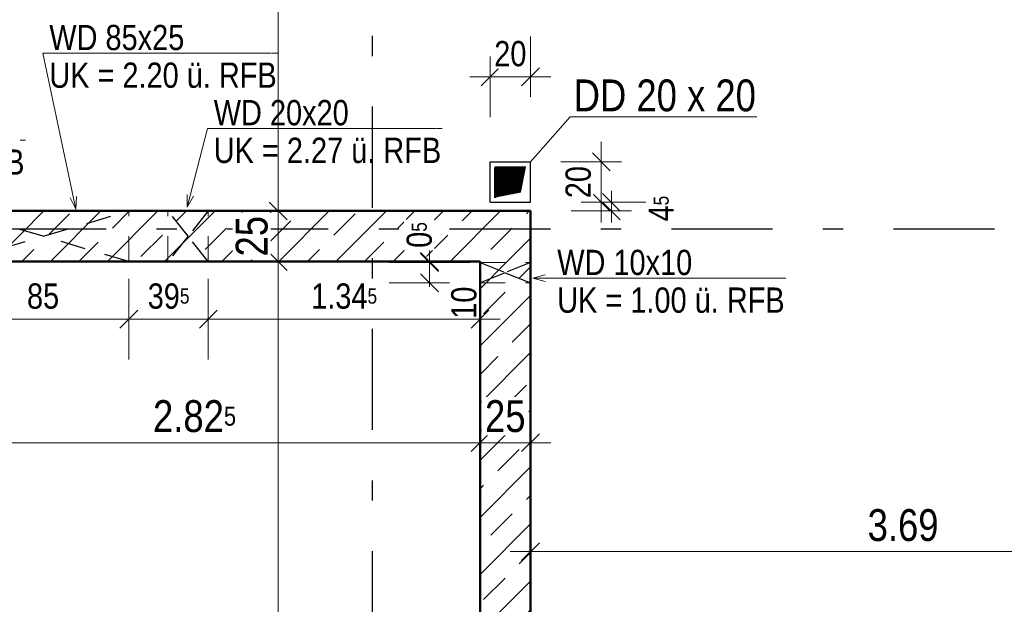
# Model space of a CAD drawing. Header units: millimetres. Extents: x -13 to 146, y -13 to 60.
# Tile 77 of 170: x 17.82 to 22.7, y 22.64 to 25.53. Entities that reach past the tile are written whole.
import ezdxf

# ---------------------------------------------------------------- set-up
doc = ezdxf.new("R2010")
doc.units = ezdxf.units.MM
doc.linetypes.add('DASHDOTX2', pattern=[2, 1, -0.5, 0, -0.5])
doc.linetypes.add('HIDDEN', pattern=[0.375, 0.25, -0.125])
for name, color, linetype, lineweight in [('Achsen', 7, 'Continuous', 20), ('Schraffuren', 7, 'Continuous', 20), ('Texte', 7, 'Continuous', 20), ('WPG_Lüftung Durchbrüche', 7, 'Continuous', 20)]:
    doc.layers.add(name, color=color, linetype=linetype, lineweight=lineweight)
doc.styles.add('Arial Narrow', font='ARIALN.TTF')
doc.dimstyles.new('Arch_Strakon_dimstyle', dxfattribs={"dimtxt": 11.25, "dimasz": 1, "dimexe": 1.25, "dimexo": 0.0625, "dimgap": 1, "dimtad": 0, "dimdec": 5, "dimzin": 12, "dimdsep": 46, "dimtxsty": 'Arial Narrow', "dimblk": 'Arrowhead_Tick', "dimsah": 1, "dimcen": 0, "dimse1": 1, "dimse2": 1, "dimclrd": 6, "dimclrt": 3, "dimazin": 0, "dimtfac": 1, "dimtdec": 4, "dimtmove": 0, "dimatfit": 3, "dimldrblk": 'NONE', "dimfxl": 1, "dimtvp": 1, "dimtolj": 1, "dimtzin": 0, "dimlwd": 13, "dimarcsym": 2})
pattern_1 = [(45, (0, 0), (-0.1414214, 0.1414214), [0.15, -0.1]), (45, (-0.07071, 0.07071), (-0.1414214, 0.1414214), [])]

# ---------------------------------------------------------------- blocks, each defined once
blk = doc.blocks.new('Arrowhead_Tick')
at = {"color": 0, "linetype": 'Continuous', "lineweight": -2}
for p, q in [((0, 20), (0, -10)), ((-1, 0), (0, 0)), ((10, 0), (0, 0))]:
    blk.add_line(p, q, dxfattribs=at)
at = {"color": 2, "linetype": 'Continuous', "lineweight": 35}
blk.add_line((4.42, 4.42), (-4.42, -4.42), dxfattribs=at)
blk = doc.blocks.new('*D346')
at = {"color": 6, "linetype": 'Continuous', "lineweight": 13}
blk.add_line((17.2821, 23.4389), (20.0895, 23.4389), dxfattribs=at)
at = {"layer": 'Defpoints', "color": 0}
for p in [(17.2721, 24.3357), (20.0995, 24.3357), (20.0995, 23.4389)]:
    blk.add_point(p, dxfattribs=at)
at = {"color": 6, "lineweight": 13, "xscale": 0.01, "yscale": 0.01, "zscale": 0.01}
blk.add_blockref('Arrowhead_Tick', (20.0995, 23.4389), dxfattribs=at)
at = {"color": 6, "lineweight": 13, "xscale": 0.01, "yscale": 0.01, "zscale": 0.01, "rotation": 180}
blk.add_blockref('Arrowhead_Tick', (17.2721, 23.4389), dxfattribs=at)
at = {"color": 2, "lineweight": 35, "insert": (18.6858, 23.5693), "char_height": 0.1575, "attachment_point": 5, "style": 'Arial Narrow', "bg_fill": 3, "box_fill_scale": 1.1, "bg_fill_color": 256, "bg_fill_true_color": 13158600, "bg_fill_transparency": 0}
blk.add_mtext('\\A1;2.82{\\A1;\\H.6x;\\S5;}', dxfattribs=at)
blk = doc.blocks.new('_None')
blk = doc.blocks.new('*D347')
at = {"color": 6, "linetype": 'Continuous', "lineweight": 13}
blk.add_line((20.1095, 23.4389), (20.3395, 23.4389), dxfattribs=at)
at = {"layer": 'Defpoints', "color": 0}
for p in [(20.3495, 24.5857), (20.0995, 24.3357), (20.3495, 23.4389)]:
    blk.add_point(p, dxfattribs=at)
at = {"color": 6, "lineweight": 13, "xscale": 0.01, "yscale": 0.01, "zscale": 0.01}
blk.add_blockref('Arrowhead_Tick', (20.3495, 23.4389), dxfattribs=at)
at = {"color": 6, "lineweight": 13, "xscale": 0.01, "yscale": 0.01, "zscale": 0.01, "rotation": 180}
blk.add_blockref('Arrowhead_Tick', (20.0995, 23.4389), dxfattribs=at)
at = {"color": 2, "lineweight": 35, "insert": (20.2245, 23.5693), "char_height": 0.1575, "attachment_point": 5, "style": 'Arial Narrow', "bg_fill": 3, "box_fill_scale": 1.1, "bg_fill_color": 256, "bg_fill_true_color": 13158600, "bg_fill_transparency": 0}
blk.add_mtext('\\A1;25', dxfattribs=at)
blk = doc.blocks.new('*D348')
at = {"color": 6, "linetype": 'Continuous', "lineweight": 13}
blk.add_line((20.3595, 22.8996), (24.0292, 22.8996), dxfattribs=at)
at = {"layer": 'Defpoints', "color": 0}
for p in [(20.3495, 24.5857), (24.0392, 22.8996), (24.0392, 20.3481)]:
    blk.add_point(p, dxfattribs=at)
at = {"color": 6, "lineweight": 13, "xscale": 0.01, "yscale": 0.01, "zscale": 0.01}
blk.add_blockref('Arrowhead_Tick', (24.0392, 22.8996), dxfattribs=at)
at = {"color": 6, "lineweight": 13, "xscale": 0.01, "yscale": 0.01, "zscale": 0.01, "rotation": 180}
blk.add_blockref('Arrowhead_Tick', (20.3495, 22.8996), dxfattribs=at)
at = {"color": 2, "lineweight": 35, "insert": (22.1944, 23.03), "char_height": 0.1575, "attachment_point": 5, "style": 'Arial Narrow', "bg_fill": 3, "box_fill_scale": 1.1, "bg_fill_color": 256, "bg_fill_true_color": 13158600, "bg_fill_transparency": 0}
blk.add_mtext('\\A1;3.69', dxfattribs=at)
blk = doc.blocks.new('*D380')
at = {"color": 6, "linetype": 'Continuous', "lineweight": 13}
blk.add_line((19.1, 20.3581), (19.1, 24.3257), dxfattribs=at)
at = {"layer": 'Defpoints', "color": 0}
for p in [(14.5496, 24.3357), (19.1, 24.3357), (14.5496, 20.3481)]:
    blk.add_point(p, dxfattribs=at)
at = {"color": 6, "lineweight": 13, "xscale": 0.01, "yscale": 0.01, "zscale": 0.01}
for p, rotation in [((19.1, 24.3357), 90), ((19.1, 20.3481), 270)]:
    blk.add_blockref('Arrowhead_Tick', p, dxfattribs=dict(at, rotation=rotation))
at = {"color": 2, "lineweight": 35, "insert": (18.9696, 22.3419), "char_height": 0.1575, "attachment_point": 5, "rotation": 90, "style": 'Arial Narrow', "bg_fill": 3, "box_fill_scale": 1.1, "bg_fill_color": 256, "bg_fill_true_color": 13158600, "bg_fill_transparency": 0}
blk.add_mtext('\\A1;3.99', dxfattribs=at)
blk = doc.blocks.new('*D381')
at = {"color": 6, "linetype": 'Continuous', "lineweight": 13}
blk.add_line((19.1, 24.3457), (19.1, 24.5757), dxfattribs=at)
at = {"layer": 'Defpoints', "color": 0}
for p in [(14.5496, 24.5857), (19.1, 24.5857), (14.5496, 24.3357)]:
    blk.add_point(p, dxfattribs=at)
at = {"color": 6, "lineweight": 13, "xscale": 0.01, "yscale": 0.01, "zscale": 0.01}
for p, rotation in [((19.1, 24.5857), 90), ((19.1, 24.3357), 270)]:
    blk.add_blockref('Arrowhead_Tick', p, dxfattribs=dict(at, rotation=rotation))
at = {"color": 2, "lineweight": 35, "insert": (18.9696, 24.4607), "char_height": 0.1575, "attachment_point": 5, "rotation": 90, "style": 'Arial Narrow', "bg_fill": 3, "box_fill_scale": 1.1, "bg_fill_color": 256, "bg_fill_true_color": 13158600, "bg_fill_transparency": 0}
blk.add_mtext('\\A1;25', dxfattribs=at)
blk = doc.blocks.new('*D382')
at = {"color": 6, "linetype": 'Continuous', "lineweight": 13}
blk.add_line((19.1, 24.5957), (19.1, 29.3653), dxfattribs=at)
at = {"layer": 'Defpoints', "color": 0}
for p in [(14.5496, 29.3753), (19.1, 29.3753), (14.5496, 24.5857)]:
    blk.add_point(p, dxfattribs=at)
at = {"color": 6, "lineweight": 13, "xscale": 0.01, "yscale": 0.01, "zscale": 0.01}
for p, rotation in [((19.1, 29.3753), 90), ((19.1, 24.5857), 270)]:
    blk.add_blockref('Arrowhead_Tick', p, dxfattribs=dict(at, rotation=rotation))
at = {"color": 2, "lineweight": 35, "insert": (18.9696, 26.9805), "char_height": 0.1575, "attachment_point": 5, "rotation": 90, "style": 'Arial Narrow', "bg_fill": 3, "box_fill_scale": 1.1, "bg_fill_color": 256, "bg_fill_true_color": 13158600, "bg_fill_transparency": 0}
blk.add_mtext('\\A1;4.79', dxfattribs=at)
blk = doc.blocks.new('*D449')
at = {"color": 6, "linetype": 'Continuous', "lineweight": 13}
for p, q in [((20.75, 24.6386), (20.75, 24.6486)), ((20.75, 24.5857), (20.75, 24.6286)), ((20.75, 24.5757), (20.75, 24.5657))]:
    blk.add_line(p, q, dxfattribs=at)
at = {"layer": 'Defpoints', "color": 0}
for p in [(20.3495, 24.6286), (20.75, 24.6286), (20.3495, 24.5857)]:
    blk.add_point(p, dxfattribs=at)
at = {"color": 6, "lineweight": 13, "xscale": 0.01, "yscale": 0.01, "zscale": 0.01}
for p, rotation in [((20.75, 24.5857), 90), ((20.75, 24.6286), 270)]:
    blk.add_blockref('Arrowhead_Tick', p, dxfattribs=dict(at, rotation=rotation))
at = {"color": 3, "lineweight": 35, "insert": (20.9968, 24.5974), "char_height": 0.125, "attachment_point": 5, "rotation": 90, "style": 'Arial Narrow', "bg_fill": 3, "box_fill_scale": 1.1, "bg_fill_color": 256, "bg_fill_true_color": 13158600, "bg_fill_transparency": 0}
blk.add_mtext('\\A1;4{\\A1;\\H.6x;\\S5;}', dxfattribs=at)
blk = doc.blocks.new('*D450')
at = {"color": 6, "linetype": 'Continuous', "lineweight": 13}
blk.add_line((20.7, 24.6386), (20.7, 24.8186), dxfattribs=at)
at = {"layer": 'Defpoints', "color": 0}
for p in [(20.3495, 24.8286), (20.7, 24.8286), (20.3495, 24.6286)]:
    blk.add_point(p, dxfattribs=at)
at = {"color": 6, "lineweight": 13, "xscale": 0.01, "yscale": 0.01, "zscale": 0.01}
for p, rotation in [((20.7, 24.8286), 90), ((20.7, 24.6286), 270)]:
    blk.add_blockref('Arrowhead_Tick', p, dxfattribs=dict(at, rotation=rotation))
at = {"color": 3, "lineweight": 35, "insert": (20.5862, 24.7286), "char_height": 0.125, "attachment_point": 5, "rotation": 90, "style": 'Arial Narrow', "bg_fill": 3, "box_fill_scale": 1.1, "bg_fill_color": 256, "bg_fill_true_color": 13158600, "bg_fill_transparency": 0}
blk.add_mtext('\\A1;20', dxfattribs=at)
blk = doc.blocks.new('*D451')
at = {"color": 6, "linetype": 'Continuous', "lineweight": 13}
blk.add_line((20.1595, 25.25), (20.3395, 25.25), dxfattribs=at)
at = {"layer": 'Defpoints', "color": 0}
for p in [(20.3495, 25.25), (20.1495, 24.8286), (20.3495, 24.6286)]:
    blk.add_point(p, dxfattribs=at)
at = {"color": 6, "lineweight": 13, "xscale": 0.01, "yscale": 0.01, "zscale": 0.01}
blk.add_blockref('Arrowhead_Tick', (20.3495, 25.25), dxfattribs=at)
at = {"color": 6, "lineweight": 13, "xscale": 0.01, "yscale": 0.01, "zscale": 0.01, "rotation": 180}
blk.add_blockref('Arrowhead_Tick', (20.1495, 25.25), dxfattribs=at)
at = {"color": 3, "lineweight": 35, "insert": (20.2495, 25.3638), "char_height": 0.125, "attachment_point": 5, "style": 'Arial Narrow', "bg_fill": 3, "box_fill_scale": 1.1, "bg_fill_color": 256, "bg_fill_true_color": 13158600, "bg_fill_transparency": 0}
blk.add_mtext('\\A1;20', dxfattribs=at)
blk = doc.blocks.new('*D542')
at = {"layer": 'Defpoints', "color": 0}
for p in [(19.8491, 24.3304), (20.0995, 24.3304)]:
    blk.add_point(p, dxfattribs=at)
at = {"layer": 'WPG_Lüftung Durchbrüche', "color": 6, "linetype": 'Continuous', "lineweight": 13}
for p, q in [((19.8491, 24.3404), (19.8491, 24.3504)), ((19.8491, 24.2304), (19.8491, 24.3304)), ((19.8491, 24.2204), (19.8491, 24.2104))]:
    blk.add_line(p, q, dxfattribs=at)
at = {"layer": 'WPG_Lüftung Durchbrüche', "color": 6, "lineweight": 13, "xscale": 0.01, "yscale": 0.01, "zscale": 0.01}
for p, rotation in [((19.8491, 24.2304), 90), ((19.8491, 24.3304), 270)]:
    blk.add_blockref('Arrowhead_Tick', p, dxfattribs=dict(at, rotation=rotation))
at = {"layer": 'WPG_Lüftung Durchbrüche', "color": 3, "lineweight": 35, "insert": (20.02, 24.1318), "char_height": 0.125, "attachment_point": 5, "rotation": 90, "style": 'Arial Narrow', "bg_fill": 3, "box_fill_scale": 1.1, "bg_fill_color": 256, "bg_fill_true_color": 13158600, "bg_fill_transparency": 0}
blk.add_mtext('\\A1;10', dxfattribs=at)
at = {"layer": 'Defpoints', "color": 0}
blk.add_point((20.0995, 24.2304), dxfattribs=at)
blk = doc.blocks.new('*D543')
at = {"layer": 'Defpoints', "color": 0}
for p in [(20.0995, 24.3357), (20.0995, 24.3304)]:
    blk.add_point(p, dxfattribs=at)
at = {"layer": 'WPG_Lüftung Durchbrüche', "color": 6, "linetype": 'Continuous', "lineweight": 13}
for p, q in [((19.8491, 24.3457), (19.8491, 24.3557)), ((19.8491, 24.3304), (19.8491, 24.3357)), ((19.8491, 24.3204), (19.8491, 24.3104))]:
    blk.add_line(p, q, dxfattribs=at)
at = {"layer": 'WPG_Lüftung Durchbrüche', "color": 6, "lineweight": 13, "xscale": 0.01, "yscale": 0.01, "zscale": 0.01}
for p, rotation in [((19.8491, 24.3304), 90), ((19.8491, 24.3357), 270)]:
    blk.add_blockref('Arrowhead_Tick', p, dxfattribs=dict(at, rotation=rotation))
at = {"layer": 'WPG_Lüftung Durchbrüche', "color": 3, "lineweight": 35, "insert": (19.7991, 24.4671), "char_height": 0.125, "attachment_point": 5, "rotation": 90, "style": 'Arial Narrow', "bg_fill": 3, "box_fill_scale": 1.1, "bg_fill_color": 256, "bg_fill_true_color": 13158600, "bg_fill_transparency": 0}
blk.add_mtext('\\A1;0{\\A1;\\H.6x;\\S5;}', dxfattribs=at)
at = {"layer": 'Defpoints', "color": 0}
blk.add_point((19.8491, 24.3357), dxfattribs=at)
blk = doc.blocks.new('*D551')
at = {"layer": 'Defpoints', "color": 0}
for p in [(17.5108, 24.3357), (18.3608, 24.3357), (18.3608, 24.05)]:
    blk.add_point(p, dxfattribs=at)
at = {"layer": 'WPG_Lüftung Durchbrüche', "color": 6, "linetype": 'Continuous', "lineweight": 13}
blk.add_line((17.5208, 24.05), (18.3508, 24.05), dxfattribs=at)
at = {"layer": 'WPG_Lüftung Durchbrüche', "color": 6, "lineweight": 13, "xscale": 0.01, "yscale": 0.01, "zscale": 0.01}
blk.add_blockref('Arrowhead_Tick', (18.3608, 24.05), dxfattribs=at)
at = {"layer": 'WPG_Lüftung Durchbrüche', "color": 6, "lineweight": 13, "xscale": 0.01, "yscale": 0.01, "zscale": 0.01, "rotation": 180}
blk.add_blockref('Arrowhead_Tick', (17.5108, 24.05), dxfattribs=at)
at = {"layer": 'WPG_Lüftung Durchbrüche', "color": 3, "lineweight": 35, "insert": (17.9358, 24.1638), "char_height": 0.125, "attachment_point": 5, "style": 'Arial Narrow', "bg_fill": 3, "box_fill_scale": 1.1, "bg_fill_color": 256, "bg_fill_true_color": 13158600, "bg_fill_transparency": 0}
blk.add_mtext('\\A1;85', dxfattribs=at)
blk = doc.blocks.new('*D552')
at = {"layer": 'Defpoints', "color": 0}
for p in [(18.3608, 24.3357), (18.754, 24.3357)]:
    blk.add_point(p, dxfattribs=at)
at = {"layer": 'WPG_Lüftung Durchbrüche', "color": 6, "linetype": 'Continuous', "lineweight": 13}
blk.add_line((18.3708, 24.05), (18.744, 24.05), dxfattribs=at)
at = {"layer": 'WPG_Lüftung Durchbrüche', "color": 6, "lineweight": 13, "xscale": 0.01, "yscale": 0.01, "zscale": 0.01}
blk.add_blockref('Arrowhead_Tick', (18.754, 24.05), dxfattribs=at)
at = {"layer": 'WPG_Lüftung Durchbrüche', "color": 6, "lineweight": 13, "xscale": 0.01, "yscale": 0.01, "zscale": 0.01, "rotation": 180}
blk.add_blockref('Arrowhead_Tick', (18.3608, 24.05), dxfattribs=at)
at = {"layer": 'WPG_Lüftung Durchbrüche', "color": 3, "lineweight": 35, "insert": (18.5574, 24.1638), "char_height": 0.125, "attachment_point": 5, "style": 'Arial Narrow', "bg_fill": 3, "box_fill_scale": 1.1, "bg_fill_color": 256, "bg_fill_true_color": 13158600, "bg_fill_transparency": 0}
blk.add_mtext('\\A1;39{\\A1;\\H.6x;\\S5;}', dxfattribs=at)
at = {"layer": 'Defpoints', "color": 0}
blk.add_point((18.754, 24.05), dxfattribs=at)
blk = doc.blocks.new('*D553')
at = {"layer": 'Defpoints', "color": 0}
for p in [(18.754, 24.3357), (20.0995, 24.3357), (20.0995, 24.05)]:
    blk.add_point(p, dxfattribs=at)
at = {"layer": 'WPG_Lüftung Durchbrüche', "color": 6, "linetype": 'Continuous', "lineweight": 13}
blk.add_line((18.764, 24.05), (20.0895, 24.05), dxfattribs=at)
at = {"layer": 'WPG_Lüftung Durchbrüche', "color": 6, "lineweight": 13, "xscale": 0.01, "yscale": 0.01, "zscale": 0.01}
blk.add_blockref('Arrowhead_Tick', (20.0995, 24.05), dxfattribs=at)
at = {"layer": 'WPG_Lüftung Durchbrüche', "color": 6, "lineweight": 13, "xscale": 0.01, "yscale": 0.01, "zscale": 0.01, "rotation": 180}
blk.add_blockref('Arrowhead_Tick', (18.754, 24.05), dxfattribs=at)
at = {"layer": 'WPG_Lüftung Durchbrüche', "color": 3, "lineweight": 35, "insert": (19.4268, 24.1638), "char_height": 0.125, "attachment_point": 5, "style": 'Arial Narrow', "bg_fill": 3, "box_fill_scale": 1.1, "bg_fill_color": 256, "bg_fill_true_color": 13158600, "bg_fill_transparency": 0}
blk.add_mtext('\\A1;1.34{\\A1;\\H.6x;\\S5;}', dxfattribs=at)

msp = doc.modelspace()

# ---------------------------------------------------------------- hatches: boundary and pattern name
at = {"lineweight": 13}
h = msp.add_hatch(dxfattribs=at)
h.set_pattern_fill('Mau', color=6, scale=0.01, angle=45, style=0, pattern_type=2)
h.set_pattern_definition([(45, (0, 0), (-0.0036769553, 0.0036769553), [])])
h.paths.add_polyline_path([(20.174547, 24.653623), (20.299547, 24.678623), (20.324547, 24.803623), (20.174547, 24.803623)])
at = {"layer": 'Schraffuren', "lineweight": 13}
h = msp.add_hatch(dxfattribs=at)
h.set_pattern_fill('bB', color=6, scale=0.01, angle=45, style=0, pattern_type=2)
h.set_pattern_definition(pattern_1)
h.paths.add_polyline_path([(20.349547, 24.335743), (17.272102, 24.335743), (17.272102, 24.585743), (20.349547, 24.585743)])
h = msp.add_hatch(dxfattribs=at)
h.set_pattern_fill('bB', color=6, scale=0.01, angle=45, style=0, pattern_type=2)
h.set_pattern_definition(pattern_1)
h.paths.add_polyline_path([(20.349547, 24.335743), (20.349547, 20.34809), (20.099547, 20.34809), (20.099547, 24.335743)])

# ---------------------------------------------------------------- linework, layer by layer
at = {"color": 5, "linetype": 'Continuous', "lineweight": 18}
for q in [(20.349547, 24.828623), (21.470297, 25.051037)]:
    msp.add_line((20.546339, 25.051037), q, dxfattribs=at)
at = {"color": 6, "linetype": 'Continuous', "lineweight": 13}
for p, q in [((20.174547, 24.653623), (20.174547, 24.803623)), ((20.174547, 24.803623), (20.324547, 24.803623)), ((20.299547, 24.678623), (20.324547, 24.803623)), ((20.174547, 24.653623), (20.299547, 24.678623))]:
    msp.add_line(p, q, dxfattribs=at)
at = {"color": 4, "linetype": 'Continuous', "lineweight": 50}
for p, q in [((20.174947, 24.651259), (20.174947, 24.801259)), ((20.174947, 24.801259), (20.324947, 24.801259))]:
    msp.add_line(p, q, dxfattribs=at)
at = {"layer": 'Achsen', "color": 3, "linetype": 'DASHDOTX2', "lineweight": 25, "ltscale": 0.5}
for p, q in [((19.564631, 39.402162), (19.564631, 18.364611)), ((3.447631, 24.49799), (49.122527, 24.49799))]:
    msp.add_line(p, q, dxfattribs=at)
at = {"layer": 'Texte', "color": 5, "linetype": 'Continuous', "lineweight": 18}
for p, q in [((19.09789, 25.366812), (19.070806, 25.366812)), ((19.91225, 24.994771), (19.885166, 24.994771)), ((17.848907, 24.936547), (17.821824, 24.936547)), ((20.361544, 24.253355), (20.421544, 24.269432)), ((21.613064, 24.253355), (20.361544, 24.253355)), ((20.421544, 24.237278), (20.361544, 24.253355)), ((21.613064, 24.253355), (21.58598, 24.253355))]:
    msp.add_line(p, q, dxfattribs=at)
at = {"layer": 'WPG_Lüftung Durchbrüche', "color": 5, "linetype": 'Continuous', "lineweight": 18}
for p, q in [((19.067154, 25.366812), (17.935334, 25.366812)), ((17.935334, 25.366812), (18.09728, 24.594609)), ((18.749694, 24.994771), (18.649822, 24.604752)), ((19.881514, 24.994771), (18.749694, 24.994771)), ((18.09728, 24.594609), (18.06923, 24.650031)), ((18.100699, 24.656631), (18.09728, 24.594609)), ((18.649822, 24.604752), (18.649131, 24.666865)), ((18.68028, 24.658889), (18.649822, 24.604752))]:
    msp.add_line(p, q, dxfattribs=at)

# ---------------------------------------------------------------- texts
at = {"color": 2, "lineweight": 35, "style": 'Arial Narrow'}
msp.add_text('DD 20 x 20', height=0.1575, dxfattribs=at).set_placement((20.563241, 25.079207))

# ---------------------------------------------------------------- next in the draw order: dimensions: what is measured, and where the dimension line sits
at = {"lineweight": 35}
dim = msp.add_linear_dim(base=(20.099547, 23.438922), p1=(17.272102, 24.335743), p2=(20.099547, 24.335743), text='2.82{\\A1;\\H.6x;\\S5;}', dimstyle='Arch_Strakon_dimstyle', override={"dimscale": 0.01, "dimtxt": 15.75, "dimasz": 1, "dimgap": 5, "dimtad": 1, "dimjust": 0, "dimtih": 0, "dimtoh": 0, "dimdec": 5, "dimdsep": 46, "dimtxsty": 'Arial Narrow', "dimclrd": 6, "dimclrt": 2, "dimtix": 1, "dimtofl": 255, "dimtmove": 0, "dimatfit": 2, "dimfxl": 0, "dimfxlon": 0, "dimtvp": 31.746032, "dimtfill": 1, "dimtfillclr": 7, "dimlwd": 13}, dxfattribs=at)
dim.commit()
dim.dimension.update_dxf_attribs({"geometry": '*D346', "text_midpoint": (18.685825, 23.438922), "dimtype": 160})

# ---------------------------------------------------------------- next in the draw order: dimensions: what is measured, and where the dimension line sits
dim = msp.add_linear_dim(base=(20.349547, 23.438922), p1=(20.099547, 24.335743), p2=(20.349547, 24.585743), text='25', dimstyle='Arch_Strakon_dimstyle', override={"dimscale": 0.01, "dimtxt": 15.75, "dimasz": 1, "dimgap": 5, "dimtad": 1, "dimjust": 0, "dimtih": 0, "dimtoh": 0, "dimdec": 5, "dimdsep": 46, "dimtxsty": 'Arial Narrow', "dimclrd": 6, "dimclrt": 2, "dimtix": 1, "dimtofl": 255, "dimtmove": 0, "dimatfit": 2, "dimfxl": 0, "dimfxlon": 0, "dimtvp": 31.746032, "dimtfill": 1, "dimtfillclr": 7, "dimlwd": 13}, dxfattribs=at)
dim.commit()
dim.dimension.update_dxf_attribs({"geometry": '*D347', "text_midpoint": (20.224547, 23.438922), "dimtype": 160})
dim = msp.add_linear_dim(base=(19.1, 24.335743), p1=(14.549642, 20.34809), p2=(14.549642, 24.335743), angle=90, text='3.99', dimstyle='Arch_Strakon_dimstyle', override={"dimscale": 0.01, "dimtxt": 15.75, "dimasz": 1, "dimgap": 5, "dimtad": 1, "dimjust": 0, "dimtih": 0, "dimtoh": 0, "dimdec": 5, "dimdsep": 46, "dimtxsty": 'Arial Narrow', "dimclrd": 6, "dimclrt": 2, "dimtix": 1, "dimtofl": 255, "dimtmove": 0, "dimatfit": 2, "dimfxl": 0, "dimfxlon": 0, "dimtvp": 31.746032, "dimtfill": 1, "dimtfillclr": 7, "dimlwd": 13}, dxfattribs=at)
dim.commit()
dim.dimension.update_dxf_attribs({"geometry": '*D380', "text_midpoint": (19.1, 22.341916), "dimtype": 160})

# ---------------------------------------------------------------- next in the draw order: dimensions: what is measured, and where the dimension line sits
dim = msp.add_linear_dim(base=(19.1, 24.585743), p1=(14.549642, 24.335743), p2=(14.549642, 24.585743), angle=90, text='25', dimstyle='Arch_Strakon_dimstyle', override={"dimscale": 0.01, "dimtxt": 15.75, "dimasz": 1, "dimgap": 5, "dimtad": 1, "dimjust": 0, "dimtih": 0, "dimtoh": 0, "dimdec": 5, "dimdsep": 46, "dimtxsty": 'Arial Narrow', "dimclrd": 6, "dimclrt": 2, "dimtix": 1, "dimtofl": 255, "dimtmove": 0, "dimatfit": 2, "dimfxl": 0, "dimfxlon": 0, "dimtvp": 31.746032, "dimtfill": 1, "dimtfillclr": 7, "dimlwd": 13}, dxfattribs=at)
dim.commit()
dim.dimension.update_dxf_attribs({"geometry": '*D381', "text_midpoint": (19.1, 24.460743), "dimtype": 160})
dim = msp.add_linear_dim(base=(24.039235, 22.89956), p1=(20.349547, 24.585743), p2=(24.039235, 20.34809), text='3.69', dimstyle='Arch_Strakon_dimstyle', override={"dimscale": 0.01, "dimtxt": 15.75, "dimasz": 1, "dimgap": 5, "dimtad": 1, "dimjust": 0, "dimtih": 0, "dimtoh": 0, "dimdec": 5, "dimdsep": 46, "dimtxsty": 'Arial Narrow', "dimclrd": 6, "dimclrt": 2, "dimtix": 1, "dimtofl": 255, "dimtmove": 0, "dimatfit": 2, "dimfxl": 0, "dimfxlon": 0, "dimtvp": 31.746032, "dimtfill": 1, "dimtfillclr": 7, "dimlwd": 13}, dxfattribs=at)
dim.commit()
dim.dimension.update_dxf_attribs({"geometry": '*D348', "text_midpoint": (22.194391, 22.89956), "dimtype": 160})
at = {"layer": 'WPG_Lüftung Durchbrüche', "lineweight": 35}
dim = msp.add_linear_dim(base=(19.849104, 24.330393), p1=(20.099547, 24.230393), p2=(20.099547, 24.330393), angle=90, text='10', dimstyle='Arch_Strakon_dimstyle', override={"dimscale": 0.01, "dimtxt": 12.5, "dimasz": 1, "dimgap": 5, "dimtad": 0, "dimjust": 0, "dimtih": 0, "dimtoh": 0, "dimdec": 5, "dimdsep": 46, "dimtxsty": 'Arial Narrow', "dimclrd": 6, "dimclrt": 3, "dimtix": 0, "dimtofl": 255, "dimtmove": 2, "dimatfit": 2, "dimfxl": 0, "dimfxlon": 0, "dimtvp": 40, "dimtfill": 1, "dimtfillclr": 7, "dimlwd": 13}, dxfattribs=at)
dim.commit()
dim.dimension.update_dxf_attribs({"geometry": '*D542', "text_midpoint": (20.020023, 24.131778), "dimtype": 160})

# ---------------------------------------------------------------- next in the draw order: linework, layer by layer
at = {"color": 4, "linetype": 'Continuous', "lineweight": 50}
msp.add_line((20.349547, 20.34809), (20.349547, 24.335743), dxfattribs=at)
at = {"layer": 'Achsen', "color": 3, "linetype": 'HIDDEN', "lineweight": 25, "ltscale": 0.5}
for p, q in [((20.349547, 24.330393), (20.224547, 24.280393)), ((20.224547, 24.280393), (20.349547, 24.230393))]:
    msp.add_line(p, q, dxfattribs=at)

# ---------------------------------------------------------------- next in the draw order: texts
at = {"layer": 'Texte', "color": 3, "lineweight": 25, "style": 'Arial Narrow'}
msp.add_text('UK = 1.00 ü. RFB', height=0.125, dxfattribs=at).set_placement((20.481736, 24.08207))

# ---------------------------------------------------------------- next in the draw order: dimensions: what is measured, and where the dimension line sits
at = {"lineweight": 35}
for base, p1, p2, text, override, picture, middle in [((19.1, 29.37533), (14.549642, 24.585743), (14.549642, 29.37533), '4.79', {"dimscale": 0.01, "dimtxt": 15.75, "dimasz": 1, "dimgap": 5, "dimtad": 1, "dimjust": 0, "dimtih": 0, "dimtoh": 0, "dimdec": 5, "dimdsep": 46, "dimtxsty": 'Arial Narrow', "dimclrd": 6, "dimclrt": 2, "dimtix": 1, "dimtofl": 255, "dimtmove": 0, "dimatfit": 2, "dimfxl": 0, "dimfxlon": 0, "dimtvp": 31.746032, "dimtfill": 1, "dimtfillclr": 7, "dimlwd": 13}, '*D382', (19.1, 26.980536)), ((20.75, 24.628623), (20.349547, 24.585743), (20.349547, 24.628623), '4{\\A1;\\H.6x;\\S5;}', {"dimscale": 0.01, "dimtxt": 12.5, "dimasz": 1, "dimgap": 5, "dimtad": 0, "dimjust": 0, "dimtih": 0, "dimtoh": 0, "dimdec": 5, "dimdsep": 46, "dimtxsty": 'Arial Narrow', "dimclrd": 6, "dimclrt": 3, "dimtix": 0, "dimtofl": 255, "dimtmove": 2, "dimatfit": 2, "dimfxl": 0, "dimfxlon": 0, "dimtvp": 40, "dimtfill": 1, "dimtfillclr": 7, "dimlwd": 13}, '*D449', (20.996819, 24.597447))]:
    dim = msp.add_linear_dim(base=base, p1=p1, p2=p2, angle=90, text=text, dimstyle='Arch_Strakon_dimstyle', override=override, dxfattribs=at)
    dim.commit()
    dim.dimension.update_dxf_attribs({"geometry": picture, "text_midpoint": middle, "dimtype": 160})
at = {"layer": 'WPG_Lüftung Durchbrüche', "lineweight": 35}
dim = msp.add_linear_dim(base=(18.360802, 24.05), p1=(17.510802, 24.335743), p2=(18.360802, 24.335743), text='85', dimstyle='Arch_Strakon_dimstyle', override={"dimscale": 0.01, "dimtxt": 12.5, "dimasz": 1, "dimgap": 5, "dimtad": 1, "dimjust": 0, "dimtih": 0, "dimtoh": 0, "dimdec": 5, "dimdsep": 46, "dimtxsty": 'Arial Narrow', "dimclrd": 6, "dimclrt": 3, "dimtix": 1, "dimtofl": 255, "dimtmove": 0, "dimatfit": 2, "dimfxl": 0, "dimfxlon": 0, "dimtvp": 40, "dimtfill": 1, "dimtfillclr": 7, "dimlwd": 13}, dxfattribs=at)
dim.commit()
dim.dimension.update_dxf_attribs({"geometry": '*D551', "text_midpoint": (17.935802, 24.05), "dimtype": 160})

# ---------------------------------------------------------------- next in the draw order: linework, layer by layer
at = {"layer": 'Achsen', "color": 3, "linetype": 'HIDDEN', "lineweight": 25, "ltscale": 0.5}
for p, q in [((17.935802, 24.460743), (17.510802, 24.585743)), ((17.935802, 24.460743), (18.360802, 24.585743)), ((18.654004, 24.460743), (18.554004, 24.585743)), ((18.754004, 24.585743), (18.654004, 24.460743)), ((17.510802, 24.335743), (17.935802, 24.460743))]:
    msp.add_line(p, q, dxfattribs=at)

# ---------------------------------------------------------------- next in the draw order: texts
at = {"layer": 'Texte', "color": 3, "lineweight": 25, "style": 'Arial Narrow'}
for s, p in [('WD 85x25', (17.966562, 25.382016)), ('UK = 2.20 ü. RFB', (17.966562, 25.195527)), ('WD 20x20', (18.780922, 25.009975)), ('UK = 2.50 ü. RFB', (16.717579, 24.765262)), ('WD 10x10', (20.481736, 24.268559))]:
    msp.add_text(s, height=0.125, dxfattribs=at).set_placement(p)

# ---------------------------------------------------------------- next in the draw order: dimensions: what is measured, and where the dimension line sits
at = {"lineweight": 35}
dim = msp.add_linear_dim(base=(20.7, 24.828623), p1=(20.349547, 24.628623), p2=(20.349547, 24.828623), angle=90, text='20', dimstyle='Arch_Strakon_dimstyle', override={"dimscale": 0.01, "dimtxt": 12.5, "dimasz": 1, "dimgap": 5, "dimtad": 1, "dimjust": 0, "dimtih": 0, "dimtoh": 0, "dimdec": 5, "dimdsep": 46, "dimtxsty": 'Arial Narrow', "dimclrd": 6, "dimclrt": 3, "dimtix": 1, "dimtofl": 255, "dimtmove": 0, "dimatfit": 2, "dimfxl": 0, "dimfxlon": 0, "dimtvp": 40, "dimtfill": 1, "dimtfillclr": 7, "dimlwd": 13}, dxfattribs=at)
dim.commit()
dim.dimension.update_dxf_attribs({"geometry": '*D450', "text_midpoint": (20.7, 24.728623), "dimtype": 160})
at = {"layer": 'WPG_Lüftung Durchbrüche', "lineweight": 35}
dim = msp.add_linear_dim(base=(18.754004, 24.05), p1=(18.360802, 24.335743), p2=(18.754004, 24.335743), text='39{\\A1;\\H.6x;\\S5;}', dimstyle='Arch_Strakon_dimstyle', override={"dimscale": 0.01, "dimtxt": 12.5, "dimasz": 1, "dimgap": 5, "dimtad": 1, "dimjust": 0, "dimtih": 0, "dimtoh": 0, "dimdec": 5, "dimdsep": 46, "dimtxsty": 'Arial Narrow', "dimclrd": 6, "dimclrt": 3, "dimtix": 1, "dimtofl": 255, "dimtmove": 0, "dimatfit": 2, "dimfxl": 0, "dimfxlon": 0, "dimtvp": 40, "dimtfill": 1, "dimtfillclr": 7, "dimlwd": 13}, dxfattribs=at)
dim.commit()
dim.dimension.update_dxf_attribs({"geometry": '*D552', "text_midpoint": (18.557403, 24.05), "dimtype": 160})

# ---------------------------------------------------------------- next in the draw order: linework, layer by layer
at = {"color": 6, "linetype": 'HIDDEN', "lineweight": 13, "ltscale": 0.5}
for p, q in [((18.360802, 24.335743), (18.360802, 24.585743)), ((18.554004, 24.335743), (18.554004, 24.585743))]:
    msp.add_line(p, q, dxfattribs=at)
at = {"color": 4, "linetype": 'Continuous', "lineweight": 50}
msp.add_line((20.349547, 24.335743), (20.349547, 24.585743), dxfattribs=at)
at = {"layer": 'Achsen', "color": 3, "linetype": 'HIDDEN', "lineweight": 25, "ltscale": 0.5}
msp.add_line((18.360802, 24.335743), (17.935802, 24.460743), dxfattribs=at)

# ---------------------------------------------------------------- next in the draw order: dimensions: what is measured, and where the dimension line sits
at = {"lineweight": 35}
dim = msp.add_linear_dim(base=(20.349547, 25.25), p1=(20.149547, 24.828623), p2=(20.349547, 24.628623), text='20', dimstyle='Arch_Strakon_dimstyle', override={"dimscale": 0.01, "dimtxt": 12.5, "dimasz": 1, "dimgap": 5, "dimtad": 1, "dimjust": 0, "dimtih": 0, "dimtoh": 0, "dimdec": 5, "dimdsep": 46, "dimtxsty": 'Arial Narrow', "dimclrd": 6, "dimclrt": 3, "dimtix": 1, "dimtofl": 255, "dimtmove": 0, "dimatfit": 2, "dimfxl": 0, "dimfxlon": 0, "dimtvp": 40, "dimtfill": 1, "dimtfillclr": 7, "dimlwd": 13}, dxfattribs=at)
dim.commit()
dim.dimension.update_dxf_attribs({"geometry": '*D451', "text_midpoint": (20.249547, 25.25), "dimtype": 160})

# ---------------------------------------------------------------- next in the draw order: linework, layer by layer
at = {"layer": 'Achsen', "color": 3, "linetype": 'Continuous', "lineweight": 25}
for p, q in [((20.149547, 24.828623), (20.349547, 24.828623)), ((20.149547, 24.628623), (20.149547, 24.828623)), ((20.349547, 24.628623), (20.349547, 24.828623)), ((20.149547, 24.628623), (20.349547, 24.628623))]:
    msp.add_line(p, q, dxfattribs=at)

# ---------------------------------------------------------------- next in the draw order: texts
at = {"layer": 'Texte', "color": 3, "lineweight": 25, "style": 'Arial Narrow'}
msp.add_text('UK = 2.27 ü. RFB', height=0.125, dxfattribs=at).set_placement((18.780922, 24.823486))

# ---------------------------------------------------------------- next in the draw order: dimensions: what is measured, and where the dimension line sits
at = {"layer": 'WPG_Lüftung Durchbrüche', "lineweight": 35}
dim = msp.add_linear_dim(base=(19.849104, 24.335743), p1=(20.099547, 24.330393), p2=(20.099547, 24.335743), angle=90, text='0{\\A1;\\H.6x;\\S5;}', dimstyle='Arch_Strakon_dimstyle', override={"dimscale": 0.01, "dimtxt": 12.5, "dimasz": 1, "dimgap": 5, "dimtad": 1, "dimjust": 4, "dimtih": 0, "dimtoh": 0, "dimdec": 5, "dimdsep": 46, "dimtxsty": 'Arial Narrow', "dimclrd": 6, "dimclrt": 3, "dimtix": 0, "dimtofl": 255, "dimtmove": 2, "dimatfit": 2, "dimfxl": 0, "dimfxlon": 0, "dimtvp": 40, "dimtfill": 1, "dimtfillclr": 7, "dimlwd": 13}, dxfattribs=at)
dim.commit()
dim.dimension.update_dxf_attribs({"geometry": '*D543', "text_midpoint": (19.799104, 24.467149), "dimtype": 160})

# ---------------------------------------------------------------- next in the draw order: linework, layer by layer
at = {"color": 4, "linetype": 'Continuous', "lineweight": 50}
msp.add_line((17.272102, 24.585743), (20.349547, 24.585743), dxfattribs=at)

# ---------------------------------------------------------------- next in the draw order: dimensions: what is measured, and where the dimension line sits
at = {"layer": 'WPG_Lüftung Durchbrüche', "lineweight": 35}
dim = msp.add_linear_dim(base=(20.099547, 24.05), p1=(18.754004, 24.335743), p2=(20.099547, 24.335743), text='1.34{\\A1;\\H.6x;\\S5;}', dimstyle='Arch_Strakon_dimstyle', override={"dimscale": 0.01, "dimtxt": 12.5, "dimasz": 1, "dimgap": 5, "dimtad": 1, "dimjust": 0, "dimtih": 0, "dimtoh": 0, "dimdec": 5, "dimdsep": 46, "dimtxsty": 'Arial Narrow', "dimclrd": 6, "dimclrt": 3, "dimtix": 1, "dimtofl": 255, "dimtmove": 0, "dimatfit": 2, "dimfxl": 0, "dimfxlon": 0, "dimtvp": 40, "dimtfill": 1, "dimtfillclr": 7, "dimlwd": 13}, dxfattribs=at)
dim.commit()
dim.dimension.update_dxf_attribs({"geometry": '*D553', "text_midpoint": (19.426775, 24.05), "dimtype": 160})

# ---------------------------------------------------------------- next in the draw order: linework, layer by layer
at = {"color": 6, "linetype": 'HIDDEN', "lineweight": 13, "ltscale": 0.5}
for p, q in [((18.754004, 24.335743), (18.754004, 24.585743)), ((20.099547, 24.330393), (20.349547, 24.330393)), ((20.099547, 24.230393), (20.349547, 24.230393))]:
    msp.add_line(p, q, dxfattribs=at)
at = {"color": 4, "linetype": 'Continuous', "lineweight": 50}
for p in [(17.272102, 24.335743), (20.099547, 20.34809)]:
    msp.add_line(p, (20.099547, 24.335743), dxfattribs=at)
at = {"layer": 'Achsen', "color": 3, "linetype": 'HIDDEN', "lineweight": 25, "ltscale": 0.5}
for p, q in [((18.654004, 24.460743), (18.554004, 24.335743)), ((18.754004, 24.335743), (18.654004, 24.460743)), ((20.099547, 24.330393), (20.224547, 24.280393)), ((20.224547, 24.280393), (20.099547, 24.230393))]:
    msp.add_line(p, q, dxfattribs=at)

doc.saveas('drawing.dxf')
